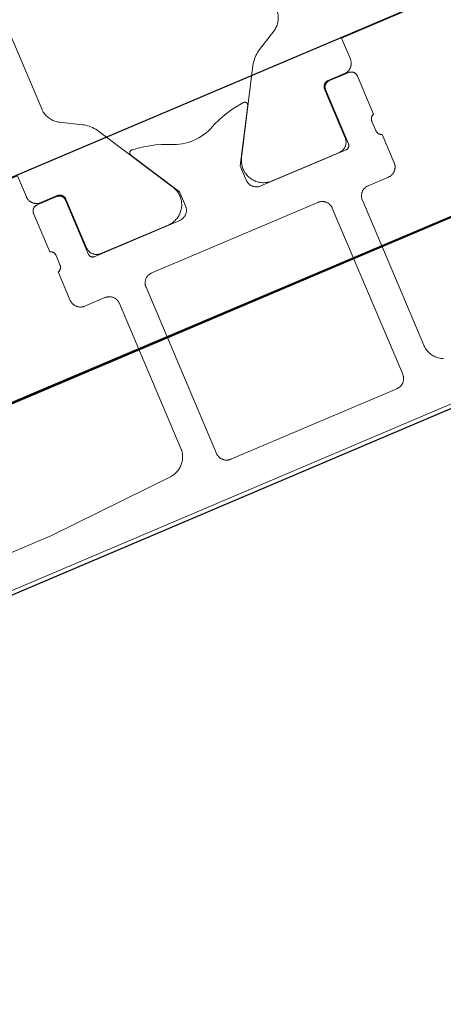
# Model space of a CAD drawing. Header units: metres. Extents: x 63115 to 703450, y -261936 to -53969.
# Tile 105 of 256: x 165778 to 165798, y -143504 to -143459. Entities that reach past the tile are written whole.
import ezdxf

# ---------------------------------------------------------------- set-up
doc = ezdxf.new("R2010")
doc.units = ezdxf.units.M
doc.layers.get('0').update_dxf_attribs({"true_color": 0x83b7c5})
doc.layers.add('_01Hulplijnen', color=6, linetype='Continuous', plot=False)
for name, color, linetype in [('_02Binnenwanden', 2, 'Continuous'), ('_03-PROJECTION', 1, 'Continuous'), ('LAYER98', 7, 'Continuous')]:
    doc.layers.add(name, color=color, linetype=linetype)

# ---------------------------------------------------------------- blocks, each defined once
blk = doc.blocks.new('*U184')
at = {"layer": '_02Binnenwanden'}
blk.add_lwpolyline([(-34.969, 1.882), (-34.46, 11.341), (-3.655, 9.683), (1.936, 113.563), (10.264, 113.115), (4.673, 9.235), (35.478, 7.577), (34.969, -1.882)], close=True, dxfattribs=at)
blk = doc.blocks.new('ruit_950x8')
at = {"layer": '_01Hulplijnen'}
blk.add_lwpolyline([(0, 0), (950, 0), (950, 8), (0, 8)], close=True, dxfattribs=at)
blk = doc.blocks.new('*U164')
at = {"layer": 'LAYER98', "color": 7, "linetype": 'Continuous', "lineweight": 9}
for points in [[(945.077, 33.07), (945.078, 14.799)], [(945.078, 14.799), (945.079, 14.746), (945.083, 14.693), (945.09, 14.641), (945.1, 14.589), (945.112, 14.537), (945.128, 14.486), (945.146, 14.437), (945.166, 14.388), (945.19, 14.34), (945.215, 14.294), (945.242, 14.249), (945.273, 14.205), (945.306, 14.164), (945.34, 14.124), (945.377, 14.086), (945.416, 14.049), (945.456, 14.015), (945.499, 13.984), (945.543, 13.954), (945.588, 13.927)], [(956.167, 13.927), (956.213, 13.954), (956.257, 13.984), (956.299, 14.015), (956.34, 14.049), (956.378, 14.086), (956.415, 14.124), (956.45, 14.164), (956.482, 14.205), (956.513, 14.249), (956.541, 14.294), (956.566, 14.34), (956.589, 14.388), (956.609, 14.437), (956.628, 14.486), (956.643, 14.537), (956.655, 14.589), (956.665, 14.641), (956.672, 14.693), (956.676, 14.746), (956.678, 14.799)], [(945.588, 13.927), (946.502, 13.414)], [(955.253, 13.414), (956.167, 13.927)], [(946.502, 13.414), (946.571, 13.373), (946.638, 13.328), (946.702, 13.28), (946.764, 13.228), (946.822, 13.173), (946.878, 13.115), (946.93, 13.054), (946.98, 12.991), (947.024, 12.925), (947.066, 12.856)], [(954.689, 12.856), (954.731, 12.925), (954.776, 12.991), (954.825, 13.054), (954.878, 13.115), (954.934, 13.173), (954.992, 13.228), (955.054, 13.28), (955.117, 13.328), (955.185, 13.373), (955.253, 13.414)], [(947.066, 12.856), (949.181, 9.195)], [(952.574, 9.195), (954.689, 12.856)], [(942.878, 11.394), (942.878, 12.434), (938.578, 12.434)], [(963.178, 12.434), (958.878, 12.434), (958.878, 11.394)], [(943.378, 10.894), (943.351, 10.895), (943.324, 10.897), (943.297, 10.901), (943.271, 10.906), (943.244, 10.913), (943.218, 10.921), (943.192, 10.93), (943.168, 10.941), (943.144, 10.953), (943.12, 10.966), (943.098, 10.981), (943.075, 10.996), (943.054, 11.013), (943.034, 11.031), (943.015, 11.051), (942.997, 11.071), (942.98, 11.092), (942.964, 11.114), (942.949, 11.137), (942.937, 11.16), (942.924, 11.184), (942.913, 11.209), (942.904, 11.235), (942.897, 11.261), (942.89, 11.287), (942.885, 11.314), (942.881, 11.34), (942.879, 11.367), (942.878, 11.394)], [(947.989, 11.289), (947.986, 11.296), (947.984, 11.303), (947.981, 11.31), (947.98, 11.317), (947.979, 11.324), (947.978, 11.331), (947.977, 11.339), (947.977, 11.346), (947.977, 11.354), (947.978, 11.361), (947.979, 11.368), (947.98, 11.376), (947.981, 11.383), (947.983, 11.39), (947.986, 11.397), (947.989, 11.403), (947.992, 11.41), (947.996, 11.417), (948, 11.423), (948.004, 11.429), (948.009, 11.435), (948.014, 11.44), (948.019, 11.445), (948.024, 11.45), (948.029, 11.455), (948.036, 11.459), (948.042, 11.463), (948.048, 11.467), (948.055, 11.471), (948.062, 11.473), (948.068, 11.476), (948.075, 11.478), (948.083, 11.48), (948.09, 11.482), (948.098, 11.483), (948.105, 11.483), (948.112, 11.483), (948.119, 11.483), (948.127, 11.483), (948.134, 11.482), (948.142, 11.481), (948.148, 11.479)], [(949.378, 8.184), (949.378, 8.884), (947.989, 11.289)], [(948.148, 11.479), (948.417, 11.448), (948.684, 11.402), (948.947, 11.343), (949.207, 11.269), (949.463, 11.182), (949.714, 11.081), (949.959, 10.967)], [(951.797, 10.967), (952.041, 11.083), (952.292, 11.185), (952.547, 11.273), (952.808, 11.346), (953.071, 11.405), (953.338, 11.45), (953.606, 11.479)], [(953.766, 11.289), (952.378, 8.884), (952.378, 8.184)], [(953.606, 11.479), (953.614, 11.481), (953.621, 11.482), (953.628, 11.483), (953.636, 11.484), (953.643, 11.484), (953.65, 11.484), (953.657, 11.484), (953.665, 11.483), (953.672, 11.482), (953.679, 11.48), (953.686, 11.478), (953.692, 11.476), (953.699, 11.473), (953.706, 11.47), (953.713, 11.466), (953.719, 11.462), (953.725, 11.458), (953.731, 11.454), (953.736, 11.449), (953.741, 11.444), (953.746, 11.439), (953.751, 11.433), (953.755, 11.427), (953.76, 11.421), (953.763, 11.415), (953.767, 11.409), (953.77, 11.402), (953.773, 11.395), (953.774, 11.388), (953.776, 11.381), (953.778, 11.374), (953.779, 11.367), (953.779, 11.36), (953.78, 11.352), (953.78, 11.345), (953.779, 11.338), (953.779, 11.331), (953.777, 11.323), (953.776, 11.316), (953.774, 11.309), (953.772, 11.302), (953.769, 11.296), (953.766, 11.289)], [(958.878, 11.394), (958.877, 11.367), (958.875, 11.34), (958.871, 11.314), (958.866, 11.287), (958.859, 11.261), (958.852, 11.235), (958.842, 11.209), (958.831, 11.184), (958.819, 11.16), (958.806, 11.137), (958.791, 11.114), (958.775, 11.092), (958.759, 11.071), (958.74, 11.051), (958.722, 11.031), (958.701, 11.013), (958.68, 10.996), (958.658, 10.981), (958.636, 10.966), (958.611, 10.953), (958.588, 10.941), (958.563, 10.93), (958.537, 10.921), (958.512, 10.913), (958.485, 10.906), (958.458, 10.901), (958.432, 10.897), (958.404, 10.895), (958.378, 10.894)], [(942.878, 10.565), (942.878, 10.581), (942.88, 10.597), (942.882, 10.613), (942.885, 10.629), (942.889, 10.645), (942.894, 10.66), (942.899, 10.675), (942.905, 10.69), (942.913, 10.705), (942.921, 10.719), (942.93, 10.733), (942.939, 10.746), (942.949, 10.759), (942.96, 10.771), (942.972, 10.782), (942.983, 10.793), (942.996, 10.803), (943.01, 10.813), (943.023, 10.821), (943.037, 10.829), (943.052, 10.837), (943.066, 10.843), (943.082, 10.849), (943.098, 10.854), (943.113, 10.858), (943.129, 10.86), (943.146, 10.863), (943.161, 10.864), (943.178, 10.864)], [(943.178, 10.864), (944.157, 10.864)], [(944.189, 10.895), (943.378, 10.894)], [(944.157, 10.864), (944.174, 10.864), (944.19, 10.863), (944.206, 10.86), (944.222, 10.858), (944.238, 10.854), (944.254, 10.849), (944.269, 10.843), (944.283, 10.837), (944.298, 10.829), (944.313, 10.821), (944.326, 10.813), (944.339, 10.803), (944.352, 10.793), (944.364, 10.782), (944.375, 10.771), (944.387, 10.759), (944.397, 10.746), (944.406, 10.733), (944.415, 10.719), (944.423, 10.705), (944.43, 10.69), (944.437, 10.675), (944.442, 10.66), (944.446, 10.645), (944.45, 10.629), (944.454, 10.613), (944.456, 10.597), (944.457, 10.581), (944.458, 10.565)], [(944.488, 10.595), (944.487, 10.611), (944.486, 10.627), (944.484, 10.643), (944.481, 10.659), (944.478, 10.675), (944.473, 10.69), (944.467, 10.705), (944.461, 10.721), (944.453, 10.735), (944.445, 10.749), (944.437, 10.763), (944.427, 10.776), (944.417, 10.789), (944.406, 10.801), (944.395, 10.812), (944.383, 10.823), (944.37, 10.833), (944.356, 10.843), (944.343, 10.852), (944.329, 10.859), (944.315, 10.867), (944.299, 10.873), (944.284, 10.879), (944.269, 10.884), (944.253, 10.888), (944.236, 10.89), (944.221, 10.893), (944.204, 10.894), (944.189, 10.895)], [(949.959, 10.967), (950.085, 10.919), (950.213, 10.878), (950.344, 10.845), (950.476, 10.818), (950.608, 10.799), (950.743, 10.788), (950.878, 10.785), (951.013, 10.788), (951.147, 10.799), (951.28, 10.818), (951.412, 10.845), (951.543, 10.878), (951.671, 10.919), (951.797, 10.967)], [(957.567, 10.895), (957.551, 10.894), (957.535, 10.893), (957.519, 10.89), (957.503, 10.888), (957.487, 10.884), (957.472, 10.879), (957.456, 10.873), (957.441, 10.867), (957.427, 10.859), (957.412, 10.852), (957.398, 10.843), (957.386, 10.833), (957.373, 10.823), (957.361, 10.812), (957.35, 10.801), (957.339, 10.789), (957.328, 10.776), (957.318, 10.763), (957.311, 10.749), (957.302, 10.735), (957.295, 10.721), (957.288, 10.705), (957.283, 10.69), (957.278, 10.675), (957.274, 10.659), (957.272, 10.643), (957.269, 10.627), (957.268, 10.611), (957.268, 10.595)], [(957.298, 10.565), (957.298, 10.581), (957.3, 10.597), (957.302, 10.613), (957.305, 10.629), (957.309, 10.645), (957.314, 10.66), (957.319, 10.675), (957.325, 10.69), (957.333, 10.705), (957.341, 10.719), (957.35, 10.733), (957.358, 10.746), (957.369, 10.759), (957.38, 10.771), (957.392, 10.782), (957.403, 10.793), (957.416, 10.803), (957.43, 10.813), (957.443, 10.821), (957.457, 10.829), (957.472, 10.837), (957.486, 10.843), (957.502, 10.849), (957.518, 10.854), (957.533, 10.858), (957.549, 10.86), (957.565, 10.863), (957.581, 10.864), (957.598, 10.864)], [(958.378, 10.894), (957.567, 10.895)], [(957.598, 10.864), (958.578, 10.864)], [(958.578, 10.864), (958.594, 10.864), (958.61, 10.863), (958.626, 10.86), (958.643, 10.858), (958.658, 10.854), (958.674, 10.849), (958.689, 10.843), (958.704, 10.837), (958.718, 10.829), (958.732, 10.821), (958.746, 10.813), (958.759, 10.803), (958.772, 10.793), (958.784, 10.782), (958.796, 10.771), (958.807, 10.759), (958.816, 10.746), (958.826, 10.733), (958.835, 10.719), (958.843, 10.705), (958.85, 10.69), (958.856, 10.675), (958.862, 10.66), (958.867, 10.645), (958.871, 10.629), (958.874, 10.613), (958.876, 10.597), (958.877, 10.581), (958.878, 10.565)], [(942.878, 8.684), (942.878, 10.565)], [(944.458, 10.565), (944.458, 7.884)], [(944.488, 8.195), (944.488, 10.595)], [(957.268, 10.595), (957.268, 8.195)], [(957.298, 7.884), (957.298, 10.565)], [(958.878, 10.565), (958.878, 8.684)], [(949.181, 9.195), (949.207, 9.148), (949.23, 9.099), (949.25, 9.049), (949.268, 8.999), (949.282, 8.947), (949.295, 8.895), (949.304, 8.842), (949.311, 8.789), (949.315, 8.735), (949.315, 8.681), (949.313, 8.628), (949.308, 8.574), (949.3, 8.521), (949.289, 8.468), (949.275, 8.417), (949.259, 8.365), (949.24, 8.315), (949.219, 8.266), (949.194, 8.218), (949.167, 8.172), (949.138, 8.127), (949.106, 8.083), (949.072, 8.042), (949.036, 8.002), (948.998, 7.964), (948.958, 7.929), (948.916, 7.895), (948.872, 7.864), (948.826, 7.836), (948.779, 7.809), (948.731, 7.785), (948.683, 7.765), (948.632, 7.746), (948.58, 7.731), (948.528, 7.718), (948.476, 7.708), (948.422, 7.701), (948.369, 7.696), (948.315, 7.695)], [(953.44, 7.695), (953.387, 7.696), (953.333, 7.701), (953.28, 7.708), (953.228, 7.718), (953.175, 7.731), (953.124, 7.746), (953.073, 7.765), (953.023, 7.785), (952.976, 7.809), (952.929, 7.836), (952.884, 7.864), (952.84, 7.895), (952.798, 7.929), (952.758, 7.964), (952.719, 8.002), (952.683, 8.042), (952.649, 8.083), (952.617, 8.127), (952.588, 8.172), (952.562, 8.218), (952.537, 8.266), (952.516, 8.315), (952.496, 8.365), (952.48, 8.417), (952.466, 8.468), (952.455, 8.521), (952.447, 8.574), (952.442, 8.628), (952.44, 8.681), (952.441, 8.735), (952.444, 8.789), (952.451, 8.842), (952.461, 8.895), (952.473, 8.947), (952.487, 8.999), (952.505, 9.049), (952.525, 9.099), (952.549, 9.148), (952.574, 9.195)], [(943.078, 8.411), (943.077, 8.426), (943.076, 8.442), (943.075, 8.457), (943.072, 8.472), (943.069, 8.486), (943.065, 8.501), (943.06, 8.515), (943.054, 8.529), (943.048, 8.543), (943.04, 8.556), (943.032, 8.569), (943.023, 8.582), (943.015, 8.594), (943.005, 8.605), (942.994, 8.616), (942.983, 8.626), (942.972, 8.636), (942.959, 8.645), (942.946, 8.653), (942.934, 8.661), (942.92, 8.668), (942.906, 8.674), (942.893, 8.68), (942.878, 8.684)], [(958.878, 8.684), (958.863, 8.68), (958.849, 8.674), (958.835, 8.668), (958.822, 8.661), (958.809, 8.653), (958.796, 8.645), (958.784, 8.636), (958.773, 8.626), (958.761, 8.616), (958.751, 8.605), (958.741, 8.594), (958.731, 8.582), (958.723, 8.569), (958.715, 8.556), (958.708, 8.543), (958.701, 8.529), (958.695, 8.515), (958.69, 8.501), (958.687, 8.486), (958.683, 8.472), (958.681, 8.457), (958.679, 8.442), (958.678, 8.426), (958.678, 8.411)], [(943.078, 7.958), (943.078, 8.411)], [(944.988, 7.694), (944.961, 7.695), (944.934, 7.697), (944.907, 7.701), (944.881, 7.706), (944.855, 7.713), (944.828, 7.721), (944.803, 7.73), (944.778, 7.741), (944.754, 7.753), (944.731, 7.766), (944.707, 7.781), (944.686, 7.796), (944.664, 7.814), (944.645, 7.832), (944.625, 7.851), (944.606, 7.871), (944.59, 7.892), (944.574, 7.914), (944.56, 7.937), (944.546, 7.96), (944.534, 7.985), (944.523, 8.01), (944.514, 8.035), (944.506, 8.061), (944.5, 8.087), (944.494, 8.114), (944.491, 8.14), (944.488, 8.168), (944.488, 8.195)], [(948.878, 7.684), (948.904, 7.685), (948.932, 7.687), (948.959, 7.691), (948.985, 7.696), (949.012, 7.703), (949.037, 7.711), (949.063, 7.72), (949.088, 7.731), (949.112, 7.743), (949.136, 7.756), (949.158, 7.771), (949.181, 7.786), (949.201, 7.803), (949.222, 7.821), (949.24, 7.841), (949.259, 7.861), (949.275, 7.882), (949.292, 7.904), (949.306, 7.927), (949.319, 7.95), (949.331, 7.974), (949.342, 7.999), (949.352, 8.025), (949.359, 8.051), (949.366, 8.077), (949.371, 8.104), (949.375, 8.13), (949.377, 8.157), (949.378, 8.184)], [(952.378, 8.184), (952.379, 8.157), (952.381, 8.13), (952.385, 8.104), (952.39, 8.077), (952.396, 8.051), (952.404, 8.025), (952.413, 7.999), (952.424, 7.974), (952.436, 7.95), (952.449, 7.927), (952.464, 7.904), (952.48, 7.882), (952.497, 7.861), (952.515, 7.841), (952.534, 7.821), (952.554, 7.803), (952.575, 7.786), (952.597, 7.771), (952.62, 7.756), (952.644, 7.743), (952.668, 7.731), (952.692, 7.72), (952.718, 7.711), (952.744, 7.703), (952.771, 7.696), (952.797, 7.691), (952.823, 7.687), (952.851, 7.685), (952.878, 7.684)], [(957.268, 8.195), (957.267, 8.168), (957.265, 8.14), (957.261, 8.114), (957.256, 8.087), (957.249, 8.061), (957.241, 8.035), (957.231, 8.01), (957.221, 7.985), (957.209, 7.96), (957.196, 7.937), (957.182, 7.914), (957.165, 7.892), (957.148, 7.871), (957.131, 7.851), (957.111, 7.832), (957.091, 7.814), (957.07, 7.796), (957.048, 7.781), (957.025, 7.766), (957.002, 7.753), (956.978, 7.741), (956.952, 7.73), (956.927, 7.721), (956.901, 7.713), (956.875, 7.706), (956.849, 7.701), (956.821, 7.697), (956.794, 7.695), (956.768, 7.694)], [(958.678, 8.411), (958.678, 7.958)], [(942.878, 7.684), (942.893, 7.689), (942.906, 7.695), (942.92, 7.701), (942.934, 7.708), (942.946, 7.715), (942.959, 7.724), (942.972, 7.733), (942.983, 7.743), (942.994, 7.753), (943.005, 7.764), (943.015, 7.775), (943.023, 7.787), (943.032, 7.8), (943.04, 7.813), (943.048, 7.826), (943.054, 7.84), (943.06, 7.854), (943.065, 7.868), (943.069, 7.883), (943.072, 7.897), (943.075, 7.912), (943.076, 7.927), (943.077, 7.942), (943.078, 7.958)], [(942.878, 6.285), (942.878, 7.684)], [(944.458, 7.884), (944.458, 7.874), (944.459, 7.863), (944.46, 7.852), (944.462, 7.841), (944.465, 7.831), (944.468, 7.821), (944.472, 7.81), (944.477, 7.8), (944.481, 7.791), (944.486, 7.781), (944.492, 7.772), (944.498, 7.763), (944.505, 7.755), (944.513, 7.747), (944.521, 7.739), (944.528, 7.732), (944.536, 7.725), (944.546, 7.719), (944.555, 7.713), (944.565, 7.708), (944.573, 7.703), (944.584, 7.699), (944.594, 7.695), (944.605, 7.692), (944.614, 7.689), (944.625, 7.687), (944.636, 7.686), (944.647, 7.685), (944.657, 7.684)], [(944.657, 7.684), (948.878, 7.684)], [(948.315, 7.695), (944.988, 7.694)], [(952.878, 7.684), (957.098, 7.684)], [(956.768, 7.694), (953.44, 7.695)], [(957.098, 7.684), (957.108, 7.685), (957.119, 7.686), (957.13, 7.687), (957.141, 7.689), (957.151, 7.692), (957.161, 7.695), (957.172, 7.699), (957.182, 7.703), (957.191, 7.708), (957.201, 7.713), (957.21, 7.719), (957.219, 7.725), (957.228, 7.732), (957.235, 7.739), (957.243, 7.747), (957.25, 7.755), (957.257, 7.763), (957.264, 7.772), (957.27, 7.781), (957.274, 7.791), (957.279, 7.8), (957.283, 7.81), (957.287, 7.821), (957.29, 7.831), (957.293, 7.841), (957.295, 7.852), (957.297, 7.863), (957.298, 7.874), (957.298, 7.884)], [(958.678, 7.958), (958.678, 7.942), (958.679, 7.927), (958.681, 7.912), (958.683, 7.897), (958.687, 7.883), (958.69, 7.868), (958.695, 7.854), (958.701, 7.84), (958.708, 7.826), (958.715, 7.813), (958.723, 7.8), (958.731, 7.787), (958.741, 7.775), (958.751, 7.764), (958.761, 7.753), (958.773, 7.743), (958.784, 7.733), (958.796, 7.724), (958.809, 7.715), (958.822, 7.708), (958.835, 7.701), (958.849, 7.695), (958.863, 7.689), (958.878, 7.684)], [(958.878, 7.684), (958.878, 6.285)], [(943.378, 5.785), (943.351, 5.785), (943.323, 5.787), (943.297, 5.791), (943.271, 5.796), (943.244, 5.803), (943.218, 5.811), (943.192, 5.82), (943.168, 5.831), (943.144, 5.843), (943.12, 5.856), (943.097, 5.87), (943.075, 5.886), (943.054, 5.903), (943.034, 5.921), (943.015, 5.941), (942.997, 5.961), (942.98, 5.982), (942.964, 6.004), (942.949, 6.027), (942.936, 6.05), (942.924, 6.075), (942.913, 6.099), (942.904, 6.125), (942.896, 6.151), (942.89, 6.177), (942.884, 6.203), (942.881, 6.23), (942.878, 6.257), (942.878, 6.285)], [(958.878, 6.285), (958.877, 6.257), (958.875, 6.23), (958.871, 6.203), (958.866, 6.177), (958.859, 6.151), (958.852, 6.125), (958.842, 6.099), (958.831, 6.075), (958.819, 6.05), (958.806, 6.027), (958.792, 6.004), (958.775, 5.982), (958.759, 5.961), (958.74, 5.941), (958.722, 5.921), (958.701, 5.903), (958.681, 5.886), (958.658, 5.87), (958.636, 5.856), (958.612, 5.843), (958.588, 5.831), (958.563, 5.82), (958.537, 5.811), (958.512, 5.803), (958.485, 5.796), (958.459, 5.791), (958.432, 5.787), (958.404, 5.785), (958.378, 5.785)], [(946.777, 5.984), (946.751, 5.984), (946.724, 5.982), (946.697, 5.978), (946.67, 5.973), (946.644, 5.966), (946.618, 5.958), (946.593, 5.949), (946.567, 5.938), (946.544, 5.926), (946.52, 5.913), (946.497, 5.898), (946.476, 5.882), (946.454, 5.866), (946.434, 5.848), (946.415, 5.828), (946.397, 5.808), (946.38, 5.787), (946.364, 5.765), (946.35, 5.742), (946.336, 5.719), (946.324, 5.694), (946.314, 5.67), (946.304, 5.644), (946.296, 5.618), (946.289, 5.592), (946.284, 5.565), (946.28, 5.538), (946.278, 5.512), (946.277, 5.484)], [(954.978, 5.984), (946.777, 5.984)], [(955.478, 5.484), (955.477, 5.512), (955.475, 5.538), (955.471, 5.565), (955.466, 5.592), (955.459, 5.618), (955.451, 5.644), (955.442, 5.67), (955.432, 5.694), (955.419, 5.719), (955.406, 5.742), (955.392, 5.765), (955.376, 5.787), (955.358, 5.808), (955.341, 5.828), (955.321, 5.848), (955.302, 5.866), (955.28, 5.882), (955.258, 5.898), (955.235, 5.913), (955.212, 5.926), (955.188, 5.938), (955.163, 5.949), (955.138, 5.958), (955.111, 5.966), (955.085, 5.973), (955.059, 5.978), (955.031, 5.982), (955.005, 5.984), (954.978, 5.984)], [(944.378, 5.785), (943.378, 5.785)], [(944.878, 5.285), (944.877, 5.311), (944.875, 5.338), (944.871, 5.365), (944.866, 5.392), (944.859, 5.418), (944.852, 5.444), (944.842, 5.47), (944.831, 5.494), (944.819, 5.519), (944.806, 5.542), (944.792, 5.565), (944.775, 5.587), (944.759, 5.608), (944.74, 5.628), (944.722, 5.647), (944.701, 5.666), (944.681, 5.682), (944.658, 5.698), (944.636, 5.713), (944.612, 5.726), (944.588, 5.738), (944.563, 5.749), (944.537, 5.758), (944.512, 5.766), (944.485, 5.773), (944.459, 5.778), (944.432, 5.782), (944.404, 5.784), (944.378, 5.785)], [(946.277, 5.484), (946.277, -2.715)], [(955.478, -2.715), (955.478, 5.484)], [(957.378, 5.785), (957.351, 5.784), (957.323, 5.782), (957.297, 5.778), (957.271, 5.773), (957.244, 5.766), (957.218, 5.758), (957.192, 5.749), (957.168, 5.738), (957.144, 5.726), (957.12, 5.713), (957.097, 5.698), (957.075, 5.682), (957.054, 5.666), (957.034, 5.647), (957.015, 5.628), (956.997, 5.608), (956.98, 5.587), (956.964, 5.565), (956.949, 5.542), (956.936, 5.519), (956.924, 5.494), (956.913, 5.47), (956.904, 5.444), (956.896, 5.418), (956.89, 5.392), (956.884, 5.365), (956.881, 5.338), (956.878, 5.311), (956.878, 5.285)], [(958.378, 5.785), (957.378, 5.785)], [(944.878, -1.871), (944.878, 5.285)], [(956.878, 5.285), (956.878, -1.871)], [(943.935, -2.87), (943.988, -2.865), (944.042, -2.858), (944.095, -2.847), (944.148, -2.834), (944.199, -2.818), (944.25, -2.799), (944.3, -2.778), (944.348, -2.754), (944.395, -2.727), (944.44, -2.698), (944.484, -2.666), (944.526, -2.632), (944.566, -2.596), (944.605, -2.558), (944.641, -2.517), (944.675, -2.475), (944.706, -2.431), (944.735, -2.386), (944.762, -2.339), (944.785, -2.29), (944.807, -2.241), (944.825, -2.19), (944.842, -2.138), (944.855, -2.086), (944.864, -2.033), (944.872, -1.979), (944.876, -1.925), (944.878, -1.871)], [(956.878, -1.871), (956.879, -1.925), (956.884, -1.979), (956.891, -2.033), (956.901, -2.086), (956.914, -2.138), (956.93, -2.19), (956.948, -2.241), (956.97, -2.29), (956.994, -2.339), (957.021, -2.386), (957.05, -2.431), (957.081, -2.475), (957.114, -2.517), (957.15, -2.558), (957.189, -2.596), (957.23, -2.632), (957.272, -2.666), (957.315, -2.698), (957.36, -2.727), (957.407, -2.754), (957.456, -2.778)], [(921.978, -3.215), (937.878, -3.215), (943.935, -2.87)], [(946.277, -2.715), (946.278, -2.743), (946.28, -2.77), (946.284, -2.797), (946.289, -2.823), (946.296, -2.849), (946.304, -2.875), (946.314, -2.901), (946.324, -2.925), (946.336, -2.95), (946.35, -2.973), (946.364, -2.996), (946.38, -3.018), (946.397, -3.039), (946.415, -3.059), (946.434, -3.079), (946.454, -3.097), (946.476, -3.114), (946.497, -3.129), (946.52, -3.144), (946.544, -3.157), (946.567, -3.169), (946.593, -3.18), (946.618, -3.189), (946.644, -3.197), (946.67, -3.204), (946.697, -3.209), (946.724, -3.213), (946.751, -3.215), (946.777, -3.215)], [(954.978, -3.215), (955.005, -3.215), (955.031, -3.213), (955.059, -3.209), (955.085, -3.204), (955.111, -3.197), (955.138, -3.189), (955.163, -3.18), (955.188, -3.169), (955.212, -3.157), (955.235, -3.144), (955.258, -3.129), (955.28, -3.114), (955.302, -3.097), (955.321, -3.079), (955.341, -3.059), (955.358, -3.039), (955.376, -3.018), (955.392, -2.996), (955.406, -2.973), (955.419, -2.95), (955.432, -2.925), (955.442, -2.901), (955.451, -2.875), (955.459, -2.849), (955.466, -2.823), (955.471, -2.797), (955.475, -2.77), (955.477, -2.743), (955.478, -2.715)], [(946.777, -3.215), (954.978, -3.215)], [(988.378, -4.816), (913.378, -4.816)]]:
    blk.add_lwpolyline(points, dxfattribs=at)
blk = doc.blocks.new('pui_02')
blk.add_lwpolyline([(3673.154, -2219.845), (3737.654, -2192.546)])
at = {"layer": '_02Binnenwanden', "xscale": -0.9999999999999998, "rotation": 19.91930615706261}
blk.add_blockref('*U184', (3705.419, -2206.229), dxfattribs=at)
at = {"layer": '_03-PROJECTION', "rotation": 23}
for name, p in [('*U164', (2815.71, -2587.147)), ('ruit_950x8', (2834.065, -2584.787))]:
    blk.add_blockref(name, p, dxfattribs=at)

msp = doc.modelspace()

# ---------------------------------------------------------------- block references
at = {"layer": '_02Binnenwanden'}
msp.add_blockref('pui_02', (162099.369, -141258.61), dxfattribs=at)

doc.saveas('drawing.dxf')
